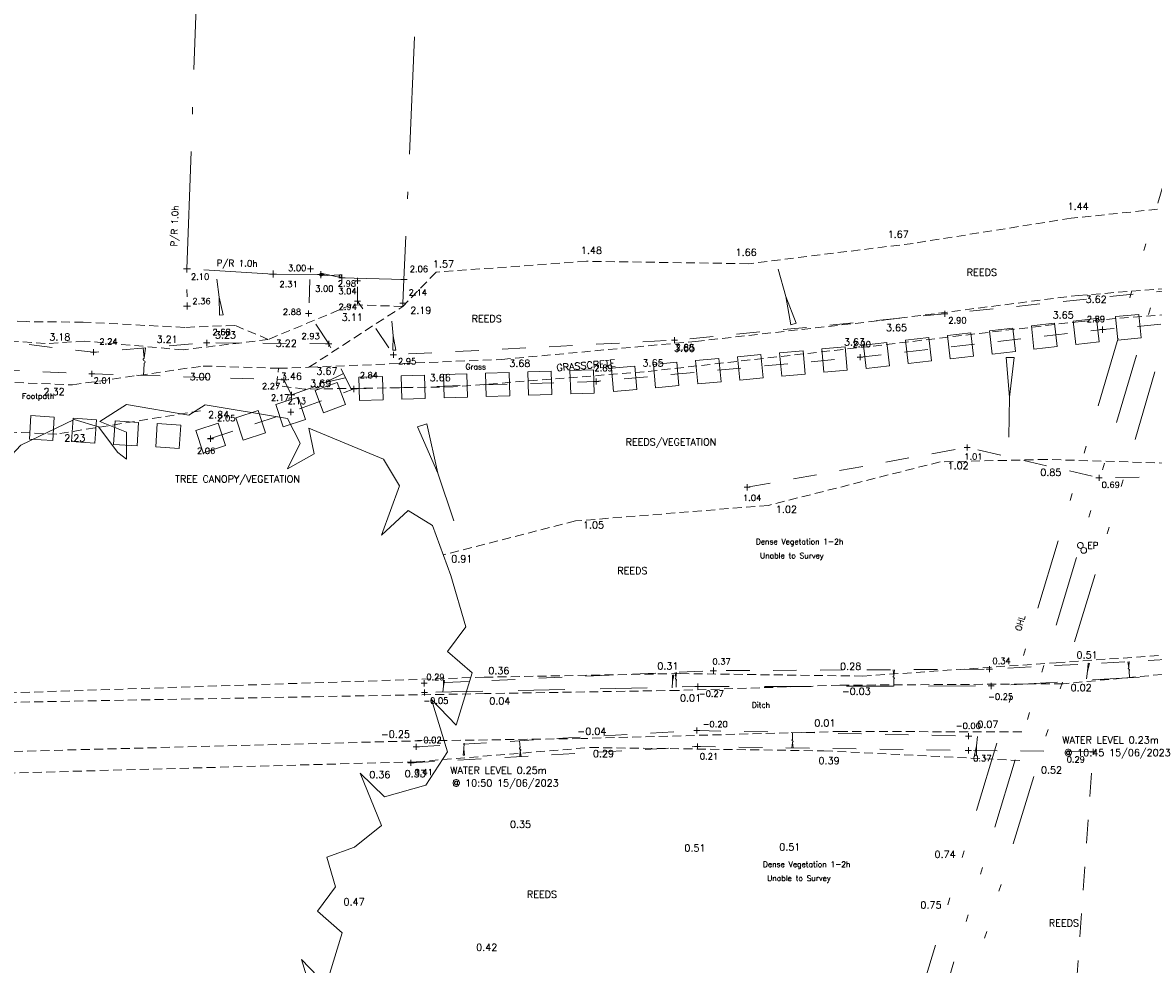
# Model space of a CAD drawing. Header units: metres. Extents: x 639013 to 639566, y 257273 to 257664.
# Tile 47 of 79: x 639078 to 639126, y 257584 to 257624. Entities that reach past the tile are written whole.
import ezdxf
from ezdxf.enums import TextEntityAlignment as Align

# ---------------------------------------------------------------- set-up
doc = ezdxf.new("R2010")
doc.units = ezdxf.units.M
for name, pattern in [('65208756-SWE-ZZ-XX-M-C-0002-FC06T002$0$03', [3, 1, -1, 1]), ('65208756-SWE-ZZ-XX-M-C-0002-FC06T002$0$17', [5.5, 2, -1.5, 2]), ('65208756-SWE-ZZ-XX-M-C-0002-FC06T002$0$18', [13.5, 5, -1.6, 0.3, -1.6, 5]), ('65208756-SWE-ZZ-XX-M-C-0002-FC06T002$0$DASHED', [0.57, 0.38, -0.19]), ('65208756-SWE-ZZ-XX-M-C-0002-FC06T002$0$IRRIGATION', [11.5, 3, -1.8, 0.3, -1.8, 0.3, -1.8, 2.5])]:
    doc.linetypes.add(name, pattern=pattern)
for name, color, linetype, lineweight in [('65208756-SWE-ZZ-XX-M-C-0002-FC06T002$0$0not0', 253, 'Continuous', 0), ('65208756-SWE-ZZ-XX-M-C-0002-FC06T002$0$Banks', 253, '65208756-SWE-ZZ-XX-M-C-0002-FC06T002$0$DASHED', 0), ('65208756-SWE-ZZ-XX-M-C-0002-FC06T002$0$Levels', 253, 'Continuous', 0), ('65208756-SWE-ZZ-XX-M-C-0002-FC06T002$0$Paths and Surfaces', 253, '65208756-SWE-ZZ-XX-M-C-0002-FC06T002$0$DASHED', 0), ('65208756-SWE-ZZ-XX-M-C-0002-FC06T002$0$SS_BANK_BOT', 253, '65208756-SWE-ZZ-XX-M-C-0002-FC06T002$0$03', 0), ('65208756-SWE-ZZ-XX-M-C-0002-FC06T002$0$SS_BANK_TOP', 253, '65208756-SWE-ZZ-XX-M-C-0002-FC06T002$0$03', 0), ('65208756-SWE-ZZ-XX-M-C-0002-FC06T002$0$SS_DITCH', 253, '65208756-SWE-ZZ-XX-M-C-0002-FC06T002$0$17', 0), ('65208756-SWE-ZZ-XX-M-C-0002-FC06T002$0$SS_FENCE', 253, '65208756-SWE-ZZ-XX-M-C-0002-FC06T002$0$18', 0), ('65208756-SWE-ZZ-XX-M-C-0002-FC06T002$0$SS_GATE', 253, 'Continuous', 0), ('65208756-SWE-ZZ-XX-M-C-0002-FC06T002$0$SS_OHL', 253, '65208756-SWE-ZZ-XX-M-C-0002-FC06T002$0$IRRIGATION', 0), ('65208756-SWE-ZZ-XX-M-C-0002-FC06T002$0$SS_SLOPE', 253, 'Continuous', 0), ('65208756-SWE-ZZ-XX-M-C-0002-FC06T002$0$SS_TEXT_GEN', 253, 'Continuous', 0), ('65208756-SWE-ZZ-XX-M-C-0002-FC06T002$0$SS_TXT_LEV_BANK', 253, 'Continuous', 0), ('65208756-SWE-ZZ-XX-M-C-0002-FC06T002$0$SS_TXT_LEV_DITCH', 253, 'Continuous', 0), ('65208756-SWE-ZZ-XX-M-C-0002-FC06T002$0$SS_TXT_LEV_GEN', 253, 'Continuous', 0), ('65208756-SWE-ZZ-XX-M-C-0002-FC06T002$0$SS_TXT_UTL', 253, 'Continuous', 0), ('65208756-SWE-ZZ-XX-M-C-0002-FC06T002$0$Text', 253, 'Continuous', 0), ('65208756-SWE-ZZ-XX-M-C-0002-FC06T002$0$Trees', 253, 'Continuous', 0)]:
    doc.layers.add(name, color=color, linetype=linetype, lineweight=lineweight)
doc.layers.add('Z-Xref', color=7, linetype='Continuous')
doc.styles.add('65208756-SWE-ZZ-XX-M-C-0002-FC06T002$0$ROMANS', font='ROMANS')

# ---------------------------------------------------------------- blocks, each defined once
blk = doc.blocks.new('65208756-SWE-ZZ-XX-M-C-0002-FC06T002')
at = {"layer": '65208756-SWE-ZZ-XX-M-C-0002-FC06T002$0$0not0', "linetype": 'Continuous'}
for p, q in [((639084.643, 257613.117), (639084.643, 257613.417)), ((639089.906, 257613.137), (639089.906, 257613.397)), ((639084.493, 257613.267), (639084.793, 257613.267)), ((639088.165, 257613.051), (639088.465, 257613.051)), ((639088.315, 257612.901), (639088.315, 257613.201)), ((639089.776, 257613.267), (639090.036, 257613.267)), ((639090.204, 257613.024), (639090.504, 257613.024)), ((639090.3, 257613.026), (639090.302, 257613.04)), ((639090.302, 257613.011), (639090.3, 257613.026)), ((639090.302, 257613.04), (639090.307, 257613.053)), ((639090.307, 257612.998), (639090.302, 257613.011)), ((639090.307, 257613.053), (639090.316, 257613.064)), ((639090.316, 257612.987), (639090.307, 257612.998)), ((639090.316, 257613.064), (639090.327, 257613.073)), ((639090.327, 257612.978), (639090.316, 257612.987)), ((639090.327, 257613.073), (639090.34, 257613.078)), ((639090.34, 257612.973), (639090.327, 257612.978)), ((639090.34, 257613.078), (639090.355, 257613.081)), ((639090.355, 257612.971), (639090.34, 257612.973)), ((639090.354, 257612.874), (639090.354, 257613.174)), ((639090.355, 257613.081), (639090.369, 257613.078)), ((639090.369, 257612.973), (639090.355, 257612.971)), ((639090.369, 257613.078), (639090.382, 257613.073)), ((639090.382, 257612.978), (639090.369, 257612.973)), ((639090.382, 257613.073), (639090.393, 257613.064)), ((639090.393, 257612.987), (639090.382, 257612.978)), ((639090.393, 257613.064), (639090.402, 257613.053)), ((639090.402, 257612.998), (639090.393, 257612.987)), ((639090.402, 257613.053), (639090.407, 257613.04)), ((639090.407, 257613.011), (639090.402, 257612.998)), ((639090.407, 257613.04), (639090.41, 257613.026)), ((639090.41, 257613.026), (639090.407, 257613.011)), ((639091.122, 257612.895), (639091.382, 257612.895)), ((639091.136, 257612.963), (639091.139, 257612.977)), ((639091.139, 257612.948), (639091.136, 257612.963)), ((639091.139, 257612.977), (639091.144, 257612.99)), ((639091.144, 257612.935), (639091.139, 257612.948)), ((639091.144, 257612.99), (639091.153, 257613.001)), ((639091.153, 257612.924), (639091.144, 257612.935)), ((639091.153, 257613.001), (639091.164, 257613.01)), ((639091.164, 257612.915), (639091.153, 257612.924)), ((639091.164, 257613.01), (639091.177, 257613.016)), ((639091.177, 257612.91), (639091.164, 257612.915)), ((639091.177, 257613.016), (639091.191, 257613.018)), ((639091.191, 257612.908), (639091.177, 257612.91)), ((639091.191, 257613.018), (639091.206, 257613.016)), ((639091.206, 257612.91), (639091.191, 257612.908)), ((639091.206, 257613.016), (639091.219, 257613.01)), ((639091.219, 257612.915), (639091.206, 257612.91)), ((639091.219, 257613.01), (639091.23, 257613.001)), ((639091.23, 257612.924), (639091.219, 257612.915)), ((639091.23, 257613.001), (639091.239, 257612.99)), ((639091.239, 257612.935), (639091.23, 257612.924)), ((639091.239, 257612.99), (639091.244, 257612.977)), ((639091.244, 257612.948), (639091.239, 257612.935)), ((639091.244, 257612.977), (639091.246, 257612.963)), ((639091.246, 257612.963), (639091.244, 257612.948)), ((639091.252, 257612.765), (639091.252, 257613.025)), ((639091.917, 257612.631), (639091.917, 257612.891)), ((639093.894, 257612.682), (639093.894, 257612.942)), ((639110.17, 257612.088), (639109.844, 257613.256)), ((639086.013, 257612.069), (639085.916, 257612.832)), ((639091.787, 257612.761), (639092.047, 257612.761)), ((639093.764, 257612.812), (639094.024, 257612.812)), ((639086.034, 257611.296), (639086.013, 257612.069)), ((639086.013, 257612.069), (639086.187, 257611.315)), ((639091.919, 257611.76), (639091.919, 257612.02)), ((639093.85, 257611.679), (639093.85, 257611.939)), ((639110.378, 257610.888), (639110.17, 257612.088)), ((639110.17, 257612.088), (639110.612, 257610.953)), ((639084.499, 257611.685), (639084.799, 257611.685)), ((639084.649, 257611.535), (639084.649, 257611.835)), ((639089.832, 257611.243), (639089.832, 257611.503)), ((639091.789, 257611.89), (639092.049, 257611.89)), ((639093.72, 257611.809), (639093.98, 257611.809)), ((639116.946, 257611.224), (639116.946, 257611.484)), ((639086.187, 257611.315), (639086.034, 257611.296)), ((639089.702, 257611.373), (639089.962, 257611.373)), ((639093.429, 257610.424), (639093.376, 257611.041)), ((639110.612, 257610.953), (639110.378, 257610.888)), ((639116.816, 257611.354), (639117.076, 257611.354)), ((639123.539, 257610.682), (639123.799, 257610.682)), ((639123.669, 257610.552), (639123.669, 257610.812)), ((639085.357, 257610.124), (639085.617, 257610.124)), ((639085.487, 257609.994), (639085.487, 257610.254)), ((639090.557, 257610.08), (639090.817, 257610.08)), ((639090.687, 257609.95), (639090.687, 257610.21)), ((639093.42, 257609.802), (639093.429, 257610.424)), ((639093.429, 257610.424), (639093.543, 257609.813)), ((639105.296, 257610.231), (639105.556, 257610.231)), ((639105.426, 257610.101), (639105.426, 257610.361)), ((639080.536, 257609.721), (639080.796, 257609.721)), ((639080.666, 257609.591), (639080.666, 257609.851)), ((639093.312, 257609.611), (639093.572, 257609.611)), ((639093.543, 257609.813), (639093.42, 257609.802)), ((639093.442, 257609.481), (639093.442, 257609.741)), ((639113.212, 257609.507), (639113.472, 257609.507)), ((639113.342, 257609.377), (639113.342, 257609.637)), ((639119.563, 257609.495), (639119.902, 257609.49)), ((639119.707, 257607.8), (639119.563, 257609.495)), ((639119.902, 257609.49), (639119.707, 257607.8)), ((639080.462, 257608.798), (639080.722, 257608.798)), ((639080.592, 257608.668), (639080.592, 257608.928)), ((639088.651, 257608.545), (639088.911, 257608.545)), ((639088.781, 257608.415), (639088.781, 257608.675)), ((639102.083, 257608.345), (639102.083, 257608.605)), ((639089.107, 257607.777), (639089.107, 257608.037)), ((639091.634, 257608.154), (639091.894, 257608.154)), ((639091.764, 257608.024), (639091.764, 257608.284)), ((639101.953, 257608.475), (639102.213, 257608.475)), ((639088.977, 257607.907), (639089.237, 257607.907)), ((639119.707, 257607.8), (639119.681, 257606.107)), ((639088.946, 257607.171), (639089.206, 257607.171)), ((639089.076, 257607.041), (639089.076, 257607.301)), ((639094.467, 257606.537), (639094.874, 257606.672)), ((639094.874, 257606.672), (639095.345, 257604.568)), ((639085.645, 257605.914), (639085.645, 257606.174)), ((639085.645, 257605.906), (639085.645, 257606.166)), ((639095.345, 257604.568), (639094.467, 257606.537)), ((639085.515, 257606.044), (639085.775, 257606.044)), ((639085.515, 257606.036), (639085.775, 257606.036)), ((639117.771, 257605.664), (639118.031, 257605.664)), ((639117.901, 257605.534), (639117.901, 257605.794)), ((639095.345, 257604.568), (639096.019, 257602.532)), ((639123.389, 257604.369), (639123.649, 257604.369)), ((639123.519, 257604.239), (639123.519, 257604.499)), ((639108.396, 257603.965), (639108.656, 257603.965)), ((639108.526, 257603.835), (639108.526, 257604.095)), ((639122.6, 257601.489), (639122.605, 257601.522)), ((639122.605, 257601.457), (639122.6, 257601.489)), ((639122.605, 257601.522), (639122.618, 257601.552)), ((639122.618, 257601.427), (639122.605, 257601.457)), ((639122.618, 257601.552), (639122.638, 257601.577)), ((639122.638, 257601.402), (639122.618, 257601.427)), ((639122.638, 257601.577), (639122.663, 257601.597)), ((639122.663, 257601.382), (639122.638, 257601.402)), ((639122.663, 257601.597), (639122.693, 257601.609)), ((639122.693, 257601.369), (639122.663, 257601.382)), ((639122.693, 257601.609), (639122.725, 257601.614)), ((639122.725, 257601.364), (639122.693, 257601.369)), ((639122.725, 257601.614), (639122.758, 257601.609)), ((639122.758, 257601.369), (639122.725, 257601.364)), ((639122.758, 257601.609), (639122.788, 257601.597)), ((639122.788, 257601.382), (639122.758, 257601.369)), ((639122.788, 257601.597), (639122.813, 257601.577)), ((639122.813, 257601.402), (639122.788, 257601.382)), ((639122.813, 257601.577), (639122.833, 257601.552)), ((639122.833, 257601.427), (639122.813, 257601.402)), ((639122.833, 257601.552), (639122.845, 257601.522)), ((639122.845, 257601.457), (639122.833, 257601.427)), ((639122.845, 257601.522), (639122.85, 257601.489)), ((639122.85, 257601.489), (639122.845, 257601.457)), ((639123.035, 257596.132), (639123.053, 257596.469)), ((639123.053, 257596.469), (639123.119, 257596.459)), ((639106.951, 257596.152), (639107.211, 257596.152)), ((639107.081, 257596.022), (639107.081, 257596.282)), ((639118.716, 257596.214), (639118.976, 257596.214)), ((639118.846, 257596.084), (639118.846, 257596.344)), ((639123.035, 257596.132), (639122.985, 257595.801)), ((639123.119, 257596.459), (639123.035, 257596.132)), ((639094.621, 257595.613), (639094.881, 257595.613)), ((639094.751, 257595.483), (639094.751, 257595.743)), ((639095.574, 257595.744), (639095.625, 257595.739)), ((639095.574, 257595.486), (639095.574, 257595.744)), ((639095.625, 257595.739), (639095.574, 257595.486)), ((639105.347, 257595.688), (639105.33, 257595.417)), ((639105.337, 257595.961), (639105.392, 257595.958)), ((639105.347, 257595.688), (639105.337, 257595.961)), ((639105.392, 257595.958), (639105.347, 257595.688)), ((639106.424, 257595.341), (639106.424, 257595.601)), ((639118.918, 257595.371), (639118.918, 257595.631)), ((639094.639, 257595.225), (639094.899, 257595.225)), ((639094.769, 257595.095), (639094.769, 257595.355)), ((639095.574, 257595.486), (639095.548, 257595.231)), ((639106.294, 257595.471), (639106.554, 257595.471)), ((639118.788, 257595.501), (639119.048, 257595.501)), ((639106.25, 257593.602), (639106.51, 257593.602)), ((639106.38, 257593.472), (639106.38, 257593.732)), ((639117.832, 257593.366), (639118.092, 257593.366)), ((639117.962, 257593.236), (639117.962, 257593.496)), ((639118.301, 257592.951), (639118.344, 257593.349)), ((639094.291, 257592.91), (639094.551, 257592.91)), ((639094.421, 257592.78), (639094.421, 257593.04)), ((639096.418, 257592.549), (639096.449, 257592.805)), ((639096.449, 257592.805), (639096.455, 257593.061)), ((639096.449, 257592.805), (639096.47, 257592.548)), ((639106.273, 257592.92), (639106.533, 257592.92)), ((639106.403, 257592.79), (639106.403, 257593.05)), ((639117.821, 257592.758), (639118.081, 257592.758)), ((639117.951, 257592.628), (639117.951, 257592.888)), ((639118.218, 257592.556), (639118.301, 257592.951)), ((639118.301, 257592.951), (639118.298, 257592.547)), ((639123.134, 257592.697), (639123.394, 257592.697)), ((639123.264, 257592.567), (639123.264, 257592.827)), ((639094.064, 257592.226), (639094.324, 257592.226)), ((639094.194, 257592.096), (639094.194, 257592.356)), ((639096.47, 257592.548), (639096.418, 257592.549)), ((639118.298, 257592.547), (639118.218, 257592.556))]:
    blk.add_line(p, q, dxfattribs=at)
at = {"layer": '65208756-SWE-ZZ-XX-M-C-0002-FC06T002$0$0not0'}
blk.add_circle((639122.867, 257601.277), 0.125, dxfattribs=at)
at = {"layer": '65208756-SWE-ZZ-XX-M-C-0002-FC06T002$0$Banks'}
for points in [[(639143.176, 257618.448), (639142.673, 257616.843), (639140.694, 257616.689), (639133.839, 257616.38), (639127.149, 257615.927), (639122.333, 257615.428), (639115.595, 257614.357), (639108.578, 257613.49), (639101.677, 257613.594), (639095.265, 257613.132), (639093.846, 257611.672), (639091.661, 257611.737), (639088.111, 257610.265), (639086.685, 257610.863), (639084.551, 257610.777), (639080.228, 257610.998), (639077.794, 257611.022), (639071.902, 257611.407), (639062.959, 257611.527)], [(639088.111, 257610.265), (639084.489, 257609.82), (639080.293, 257610.192), (639078.6, 257610.086), (639071.525, 257610.647), (639062.274, 257610.676), (639052.399, 257610.829), (639041.86, 257609.177), (639037.608, 257606.629), (639034.195, 257602.668)], [(639036.707, 257603.082), (639040.613, 257606.722), (639049.496, 257609.052), (639060.793, 257609.097), (639079.763, 257608.328), (639085.339, 257609.132)], [(639085.339, 257609.132), (639088.552, 257609.033)], [(639085.229, 257607.227), (639079.099, 257606.233)], [(639079.099, 257606.233), (639060.72, 257606.985), (639051.02, 257606.882), (639041.95, 257604.517), (639039.897, 257603.117), (639037.238, 257596.291)], [(639146.939, 257605.491), (639138.626, 257605.505), (639131.592, 257604.836), (639121.294, 257605.151), (639116.745, 257605.05), (639109.426, 257603.195), (639101.206, 257602.529), (639095.589, 257601.085)], [(639097.312, 257595.874), (639105.673, 257596.029), (639113.445, 257595.921), (639121.699, 257596.491), (639130.076, 257597.081), (639140.618, 257596.984)], [(639140.902, 257596.236), (639131.32, 257596.474), (639121.987, 257595.593), (639112.476, 257595.533), (639105.596, 257595.312), (639097.321, 257595.175)], [(639097.312, 257595.874), (639072.249, 257595.05)], [(639097.321, 257595.175), (639072.006, 257594.712), (639062.21, 257592.979), (639053.802, 257592.666), (639044.998, 257589.253)], [(639046.052, 257587.505), (639054.745, 257590.595), (639062.073, 257591.228), (639072.711, 257592.595), (639094.365, 257593.159)], [(639120.225, 257593.54), (639112.551, 257593.565), (639101.441, 257593.261), (639094.365, 257593.159)], [(639094.411, 257592.271), (639101.817, 257592.878), (639111.797, 257592.737), (639120.161, 257592.321)], [(639094.411, 257592.271), (639073.555, 257591.692)]]:
    blk.add_lwpolyline(points, dxfattribs=at)
at = {"layer": '65208756-SWE-ZZ-XX-M-C-0002-FC06T002$0$Paths and Surfaces'}
for points in [[(639156.245, 257610.093), (639149.341, 257611.466), (639142.785, 257612.297), (639139.542, 257612.333), (639131.03, 257611.696), (639122.754, 257611.034), (639113.747, 257609.964), (639104.136, 257608.884), (639095.985, 257608.243), (639089.645, 257608.147), (639088.459, 257608.303), (639088.552, 257609.033), (639089.846, 257609.081), (639098.064, 257609.41), (639106.326, 257610.183), (639114.417, 257611.094), (639122.629, 257612.142), (639131.068, 257612.782), (639138.526, 257613.393), (639143.584, 257613.186), (639150.156, 257612.437), (639156.384, 257611.033)], [(639089.846, 257609.081), (639093.846, 257611.672)]]:
    blk.add_lwpolyline(points, dxfattribs=at)
at = {"layer": '65208756-SWE-ZZ-XX-M-C-0002-FC06T002$0$SS_BANK_BOT', "flags": 128}
for points in [[(639089.107, 257607.907), (639088.781, 257608.545), (639080.592, 257608.798), (639073.308, 257609.119), (639060.341, 257610.056)], [(639108.526, 257603.965), (639117.901, 257605.664), (639123.519, 257604.369), (639129.947, 257604.479), (639142.586, 257604.932)], [(639094.421, 257592.91), (639106.38, 257593.602), (639117.962, 257593.366)]]:
    blk.add_lwpolyline(points, dxfattribs=at)
at = {"layer": '65208756-SWE-ZZ-XX-M-C-0002-FC06T002$0$SS_BANK_TOP', "flags": 128}
for points in [[(639179.27, 257603.263), (639167.159, 257608.329), (639156.173, 257611.255), (639145.544, 257613.586), (639132.495, 257612.972), (639116.946, 257611.354), (639105.426, 257610.231), (639093.442, 257609.611), (639091.919, 257611.89), (639091.917, 257612.874)], [(639090.687, 257610.08), (639089.832, 257611.373), (639089.906, 257613.267)], [(639091.653, 257608.114), (639090.687, 257610.08), (639085.487, 257610.124), (639080.666, 257609.721), (639073.367, 257610.576), (639060.933, 257611.461)], [(639085.645, 257606.044), (639089.076, 257607.171), (639091.764, 257608.154), (639102.083, 257608.475), (639113.342, 257609.507), (639123.669, 257610.682), (639135.76, 257611.786), (639142.512, 257611.814), (639156.021, 257609.195), (639166.575, 257605.897), (639168.958, 257604.982), (639171.622, 257602.89), (639172.826, 257597.188), (639174.379, 257590.033)], [(639142.589, 257597.596), (639132.998, 257597.026), (639130.167, 257596.837), (639118.846, 257596.214), (639107.081, 257596.152), (639094.751, 257595.613)], [(639094.194, 257592.226), (639106.403, 257592.92), (639117.951, 257592.758), (639123.264, 257592.697), (639122.508, 257582.151), (639119.385, 257565.966), (639118.214, 257549.121), (639116.257, 257537.948)]]:
    blk.add_lwpolyline(points, dxfattribs=at)
at = {"layer": '65208756-SWE-ZZ-XX-M-C-0002-FC06T002$0$SS_DITCH', "flags": 128}
blk.add_lwpolyline([(639142.708, 257597), (639133.115, 257596.407), (639130.244, 257596.167), (639118.918, 257595.501), (639106.424, 257595.471), (639094.769, 257595.225)], dxfattribs=at)
at = {"layer": '65208756-SWE-ZZ-XX-M-C-0002-FC06T002$0$SS_FENCE', "flags": 128}
for points in [[(639084.643, 257613.267), (639085.79, 257645.81), (639085.968, 257649.17)], [(639095.454, 257648.626), (639095.315, 257645.168), (639093.894, 257612.812)], [(639090.354, 257613.024), (639088.315, 257613.051), (639084.643, 257613.267), (639084.649, 257611.685)], [(639091.252, 257612.895), (639093.894, 257612.812), (639093.85, 257611.809)]]:
    blk.add_lwpolyline(points, dxfattribs=at)
at = {"layer": '65208756-SWE-ZZ-XX-M-C-0002-FC06T002$0$SS_GATE'}
for p, q in [((639091.184, 257612.909), (639090.354, 257613.081)), ((639091.199, 257613.017), (639090.355, 257612.971))]:
    blk.add_line(p, q, dxfattribs=at)
at = {"layer": '65208756-SWE-ZZ-XX-M-C-0002-FC06T002$0$SS_OHL', "flags": 128}
for points in [[(639078.965, 257511.409), (639096.676, 257529.744), (639103.363, 257541.008), (639121.808, 257601.764), (639140.044, 257663.6)], [(639079.653, 257510.744), (639097.443, 257529.159), (639104.245, 257540.619), (639122.725, 257601.489), (639140.963, 257663.329)], [(639080.342, 257510.079), (639098.209, 257528.575), (639105.128, 257540.23), (639123.643, 257601.215), (639141.882, 257663.058)]]:
    blk.add_lwpolyline(points, dxfattribs=at)
at = {"layer": '65208756-SWE-ZZ-XX-M-C-0002-FC06T002$0$SS_SLOPE'}
for p, q in [((639121.628, 257610.953), (639120.635, 257610.84)), ((639121.742, 257609.959), (639121.628, 257610.953)), ((639123.417, 257611.157), (639122.423, 257611.043)), ((639122.423, 257611.043), (639122.536, 257610.05)), ((639123.53, 257610.163), (639123.417, 257611.157)), ((639125.22, 257611.326), (639124.224, 257611.235)), ((639124.224, 257611.235), (639124.315, 257610.239)), ((639125.311, 257610.33), (639125.22, 257611.326)), ((639118.052, 257610.546), (639117.058, 257610.433)), ((639118.165, 257609.552), (639118.052, 257610.546)), ((639119.84, 257610.749), (639118.846, 257610.636)), ((639118.846, 257610.636), (639118.959, 257609.643)), ((639119.953, 257609.756), (639119.84, 257610.749)), ((639120.635, 257610.84), (639120.748, 257609.846)), ((639114.475, 257610.139), (639113.481, 257610.026)), ((639113.481, 257610.026), (639113.594, 257609.032)), ((639114.588, 257609.145), (639114.475, 257610.139)), ((639116.263, 257610.342), (639115.269, 257610.229)), ((639115.269, 257610.229), (639115.383, 257609.236)), ((639116.376, 257609.349), (639116.263, 257610.342)), ((639117.058, 257610.433), (639117.171, 257609.439)), ((639122.536, 257610.05), (639123.53, 257610.163)), ((639124.315, 257610.239), (639125.311, 257610.33)), ((639082.784, 257609.899), (639082.821, 257609.475)), ((639082.821, 257609.475), (639082.883, 257609.896)), ((639109.111, 257609.621), (639108.115, 257609.53)), ((639108.115, 257609.53), (639108.206, 257608.534)), ((639109.202, 257608.625), (639109.111, 257609.621)), ((639110.903, 257609.785), (639109.907, 257609.694)), ((639109.907, 257609.694), (639109.999, 257608.698)), ((639110.994, 257608.79), (639110.903, 257609.785)), ((639112.696, 257609.95), (639111.7, 257609.858)), ((639111.7, 257609.858), (639111.791, 257608.863)), ((639112.787, 257608.954), (639112.696, 257609.95)), ((639117.171, 257609.439), (639118.165, 257609.552)), ((639118.959, 257609.643), (639119.953, 257609.756)), ((639120.748, 257609.846), (639121.742, 257609.959)), ((639082.815, 257609.227), (639082.799, 257608.73)), ((639082.821, 257609.475), (639082.821, 257609.475)), ((639103.733, 257609.128), (639102.737, 257609.037)), ((639102.737, 257609.037), (639102.829, 257608.041)), ((639103.825, 257608.133), (639103.733, 257609.128)), ((639105.526, 257609.293), (639104.53, 257609.201)), ((639104.53, 257609.201), (639104.621, 257608.206)), ((639105.617, 257608.297), (639105.526, 257609.293)), ((639107.318, 257609.457), (639106.322, 257609.366)), ((639106.322, 257609.366), (639106.414, 257608.37)), ((639107.409, 257608.461), (639107.318, 257609.457)), ((639113.594, 257609.032), (639114.588, 257609.145)), ((639115.383, 257609.236), (639116.376, 257609.349)), ((639091.317, 257608.815), (639090.54, 257608.425)), ((639090.54, 257608.425), (639091.387, 257608.624)), ((639092.975, 257608.692), (639091.975, 257608.661)), ((639091.975, 257608.661), (639092.006, 257607.661)), ((639093.006, 257607.692), (639092.975, 257608.692)), ((639094.774, 257608.748), (639093.774, 257608.717)), ((639093.774, 257608.717), (639093.806, 257607.717)), ((639094.805, 257607.748), (639094.774, 257608.748)), ((639096.573, 257608.804), (639095.574, 257608.773)), ((639095.574, 257608.773), (639095.605, 257607.773)), ((639096.604, 257607.804), (639096.573, 257608.804)), ((639098.372, 257608.86), (639097.373, 257608.829)), ((639097.373, 257608.829), (639097.404, 257607.829)), ((639098.403, 257607.86), (639098.372, 257608.86)), ((639100.171, 257608.916), (639099.172, 257608.885)), ((639099.172, 257608.885), (639099.203, 257607.885)), ((639100.202, 257607.916), (639100.171, 257608.916)), ((639101.97, 257608.972), (639100.971, 257608.941)), ((639100.971, 257608.941), (639101.002, 257607.941)), ((639102.002, 257607.972), (639101.97, 257608.972)), ((639108.206, 257608.534), (639109.202, 257608.625)), ((639109.999, 257608.698), (639110.994, 257608.79)), ((639111.791, 257608.863), (639112.787, 257608.954)), ((639090.063, 257608.25), (639089.107, 257607.907)), ((639091.054, 257608.427), (639090.115, 257608.083)), ((639090.115, 257608.083), (639090.459, 257607.144)), ((639090.54, 257608.425), (639090.54, 257608.425)), ((639091.398, 257607.488), (639091.054, 257608.427)), ((639102.829, 257608.041), (639103.825, 257608.133)), ((639104.621, 257608.206), (639105.617, 257608.297)), ((639106.414, 257608.37), (639107.409, 257608.461)), ((639089.385, 257607.798), (639088.435, 257607.486)), ((639089.697, 257606.848), (639089.385, 257607.798)), ((639092.006, 257607.661), (639093.006, 257607.692)), ((639093.806, 257607.717), (639094.805, 257607.748)), ((639095.605, 257607.773), (639096.604, 257607.804)), ((639097.404, 257607.829), (639098.403, 257607.86)), ((639099.203, 257607.885), (639100.202, 257607.916)), ((639101.002, 257607.941), (639102.002, 257607.972)), ((639087.675, 257607.237), (639086.725, 257606.925)), ((639087.987, 257606.287), (639087.675, 257607.237)), ((639088.435, 257607.486), (639088.747, 257606.536)), ((639090.459, 257607.144), (639091.398, 257607.488)), ((639077.992, 257607.02), (639077.928, 257606.022)), ((639078.99, 257606.957), (639077.992, 257607.02)), ((639078.926, 257605.959), (639078.99, 257606.957)), ((639079.788, 257606.907), (639079.725, 257605.909)), ((639080.786, 257606.844), (639079.788, 257606.907)), ((639080.723, 257605.846), (639080.786, 257606.844)), ((639081.584, 257606.793), (639081.521, 257605.795)), ((639082.582, 257606.73), (639081.584, 257606.793)), ((639082.519, 257605.732), (639082.582, 257606.73)), ((639083.381, 257606.68), (639083.318, 257605.682)), ((639084.379, 257606.617), (639083.381, 257606.68)), ((639084.316, 257605.619), (639084.379, 257606.617)), ((639085.974, 257606.701), (639085.024, 257606.389)), ((639086.286, 257605.751), (639085.974, 257606.701)), ((639086.725, 257606.925), (639087.037, 257605.975)), ((639088.747, 257606.536), (639089.697, 257606.848)), ((639085.024, 257606.389), (639085.336, 257605.439)), ((639087.037, 257605.975), (639087.987, 257606.287)), ((639077.928, 257606.022), (639078.926, 257605.959)), ((639079.725, 257605.909), (639080.723, 257605.846)), ((639081.521, 257605.795), (639082.519, 257605.732)), ((639083.318, 257605.682), (639084.316, 257605.619)), ((639085.336, 257605.439), (639086.286, 257605.751)), ((639124.746, 257596.534), (639124.79, 257596.287)), ((639124.79, 257596.287), (639124.805, 257596.538)), ((639105.454, 257596.078), (639105.486, 257595.851)), ((639105.486, 257595.851), (639105.508, 257596.08)), ((639114.74, 257596.19), (639114.77, 257595.938)), ((639114.77, 257595.938), (639114.799, 257596.19)), ((639124.79, 257596.287), (639124.79, 257596.287)), ((639124.8, 257596.141), (639124.817, 257595.848)), ((639105.486, 257595.851), (639105.486, 257595.851)), ((639105.49, 257595.717), (639105.495, 257595.449)), ((639114.77, 257595.938), (639114.77, 257595.938)), ((639114.771, 257595.789), (639114.772, 257595.491)), ((639098.842, 257592.874), (639098.826, 257593.157)), ((639110.455, 257593.096), (639110.423, 257592.864)), ((639110.477, 257592.863), (639110.455, 257593.096)), ((639110.455, 257593.096), (639110.455, 257593.096)), ((639110.457, 257593.233), (639110.462, 257593.506)), ((639098.851, 257592.732), (639098.837, 257592.49)), ((639098.894, 257592.493), (639098.851, 257592.732)), ((639098.851, 257592.732), (639098.851, 257592.732))]:
    blk.add_line(p, q, dxfattribs=at)
at = {"layer": '65208756-SWE-ZZ-XX-M-C-0002-FC06T002$0$SS_SLOPE', "extrusion": (0, 0, -1)}
for centre, major_axis, start_param, end_param in [((639082.823, 257609.401), (-0.0441, 0.0242), 4.321367, 7.046502), ((639082.796, 257609.471), (-0.0218, 0.012), 2.459792, 3.716204), ((639082.839, 257609.231), (-0.0218, 0.012), 5.601384, 6.857797), ((639082.812, 257609.301), (-0.0441, 0.0242), 1.179774, 3.904909), ((639090.09, 257608.207), (0.0063, 0.0504), 5.601384, 6.857797), ((639090.203, 257608.311), (0.013, 0.102), 1.179774, 3.904909), ((639090.401, 257608.365), (0.013, 0.102), 4.321367, 7.046502), ((639090.513, 257608.469), (0.0063, 0.0504), 2.459792, 3.716204), ((639124.796, 257596.244), (-0.0272, 0.0119), 4.321367, 7.046502), ((639124.776, 257596.283), (-0.0134, 0.0059), 2.459792, 3.716204), ((639124.794, 257596.184), (-0.0272, 0.0119), 1.179774, 3.904909), ((639124.814, 257596.145), (-0.0134, 0.0059), 5.601384, 6.857797), ((639105.49, 257595.811), (-0.0244, 0.0118), 4.321367, 7.046502), ((639105.473, 257595.848), (-0.0121, 0.0058), 2.459792, 3.716204), ((639105.487, 257595.757), (-0.0244, 0.0118), 1.179774, 3.904909), ((639105.503, 257595.72), (-0.0121, 0.0058), 5.601384, 6.857797), ((639114.773, 257595.893), (-0.0268, 0.0136), 4.321367, 7.046502), ((639114.756, 257595.934), (-0.0133, 0.0067), 2.459792, 3.716204), ((639114.786, 257595.792), (-0.0133, 0.0067), 5.601384, 6.857797), ((639114.768, 257595.833), (-0.0268, 0.0136), 1.179774, 3.904909), ((639110.458, 257593.192), (0.0244, -0.013), 1.179774, 3.904909), ((639110.443, 257593.23), (0.0121, -0.0065), 5.601384, 6.857797), ((639110.468, 257593.099), (0.0121, -0.0065), 2.459792, 3.716204), ((639110.453, 257593.137), (0.0244, -0.013), 4.321367, 7.046502), ((639098.847, 257592.832), (0.0263, -0.0115), 1.179774, 3.904909), ((639098.828, 257592.87), (0.013, -0.0057), 5.601384, 6.857797), ((639098.846, 257592.774), (0.0263, -0.0115), 4.321367, 7.046502), ((639098.865, 257592.736), (0.013, -0.0057), 2.459792, 3.716204)]:
    blk.add_ellipse(centre, major_axis=major_axis, ratio=1, start_param=start_param, end_param=end_param, dxfattribs=at)
at = {"layer": '65208756-SWE-ZZ-XX-M-C-0002-FC06T002$0$Trees'}
for points in [[(639073.844, 257600.944), (639074.644, 257603.122), (639076.966, 257601.437), (639076.511, 257602.484), (639075.6, 257603.668), (639077.558, 257605.762), (639079.834, 257606.854), (639080.881, 257606.536), (639081.7, 257605.443), (639082.064, 257605.17), (639082.064, 257606.308), (639080.926, 257606.763), (639082.064, 257607.492), (639084.728, 257607.042)], [(639084.728, 257607.042), (639085.42, 257607.485), (639088.925, 257606.893), (639089.472, 257605.846), (639088.925, 257604.754), (639090.063, 257605.391), (639089.836, 257606.483), (639093.022, 257605.163), (639093.705, 257604.025), (639092.931, 257601.931), (639094.069, 257602.978), (639095.116, 257602.341), (639095.89, 257600.202), (639096.527, 257598.017), (639095.753, 257596.97), (639096.8, 257596.059), (639096.118, 257593.829), (639095.071, 257594.921), (639095.753, 257592.691), (639094.82, 257591.28), (639093.068, 257590.779), (639092.021, 257591.78), (639092.931, 257589.55), (639091.793, 257588.639), (639090.614, 257588.213)], [(639090.614, 257588.213), (639090.983, 257586.947), (639090.209, 257585.9), (639091.256, 257584.989), (639090.573, 257582.759), (639089.526, 257583.851), (639090.209, 257581.621), (639089.276, 257580.21), (639087.523, 257579.709), (639086.476, 257580.71), (639087.387, 257578.48), (639086.249, 257577.57), (639084.109, 257576.796), (639083.062, 257576.796), (639083.062, 257579.254), (639082.607, 257580.346), (639082.289, 257579.208), (639082.607, 257577.069), (639081.242, 257576.295), (639080.688, 257576.199)]]:
    blk.add_lwpolyline(points, dxfattribs=at)
at = {"layer": '65208756-SWE-ZZ-XX-M-C-0002-FC06T002$0$Levels', "style": '65208756-SWE-ZZ-XX-M-C-0002-FC06T002$0$ROMANS'}
for s, p in [('1.44', (639122.18, 257615.779, 1.436)), ('1.67', (639114.513, 257614.586, 1.669)), ('1.48', (639101.434, 257613.915, 1.475)), ('1.66', (639108.029, 257613.826, 1.662)), ('1.57', (639095.127, 257613.331, 1.569)), ('3.62', (639122.947, 257611.824, 3.619)), ('2.19', (639094.164, 257611.354, 2.193)), ('3.65', (639121.544, 257611.159, 3.649)), ('3.18', (639078.777, 257610.218, 3.183)), ('3.23', (639085.835, 257610.306, 3.228)), ('3.65', (639114.441, 257610.62, 3.654)), ('3.21', (639083.348, 257610.118, 3.206)), ('3.22', (639088.429, 257609.947, 3.218)), ('3.65', (639105.401, 257609.743, 3.645)), ('3.63', (639112.645, 257610.001, 3.634)), ('3.67', (639090.164, 257608.763, 3.671)), ('3.68', (639098.382, 257609.092, 3.677)), ('3.65', (639104.061, 257609.104, 3.65)), ('3.00', (639084.761, 257608.523, 3.004)), ('3.46', (639088.644, 257608.545, 3.456)), ('3.69', (639089.894, 257608.239, 3.69)), ('3.66', (639094.992, 257608.482, 3.655)), ('2.32', (639078.53, 257607.889, 2.315)), ('2.84', (639085.547, 257606.909, 2.839)), ('2.23', (639079.417, 257605.915, 2.227)), ('1.02', (639117.063, 257604.732, 1.021)), ('1.02', (639109.744, 257602.877, 1.016)), ('1.05', (639101.524, 257602.211, 1.046)), ('0.91', (639095.907, 257600.767, 0.906)), ('0.51', (639122.56, 257596.676, 0.51)), ('0.31', (639104.696, 257596.2, 0.313)), ('0.28', (639112.484, 257596.187, 0.284)), ('0.36', (639097.491, 257596.001, 0.357)), ('0.02', (639122.305, 257595.275, 0.02)), ('0.01', (639105.661, 257594.836, 0.014)), ('-0.03', (639112.557, 257595.12, -0.028)), ('0.04', (639097.528, 257594.714, 0.035)), ('0.01', (639111.385, 257593.768, 0.008)), ('-0.25', (639092.913, 257593.297, -0.251)), ('-0.04', (639101.285, 257593.416, -0.041)), ('0.07', (639118.329, 257593.716, 0.066)), ('0.29', (639101.945, 257592.465, 0.291)), ('0.39', (639111.562, 257592.166, 0.391)), ('0.36', (639092.419, 257591.573, 0.356)), ('0.33', (639093.925, 257591.616, 0.333)), ('0.52', (639121.043, 257591.766, 0.517)), ('0.35', (639098.409, 257589.462, 0.353)), ('0.51', (639109.887, 257588.484, 0.514)), ('0.51', (639105.849, 257588.442, 0.508)), ('0.47', (639091.317, 257586.154, 0.466)), ('0.42', (639096.971, 257584.212, 0.423))]:
    blk.add_text(s, height=0.3, dxfattribs=at).set_placement(p)
at = {"layer": '65208756-SWE-ZZ-XX-M-C-0002-FC06T002$0$Levels', "style": '65208756-SWE-ZZ-XX-M-C-0002-FC06T002$0$ROMANS', "width": 1.000001}
for s, p in [('3.11', (639091.241, 257611.062, 3.11)), ('0.85', (639121.016, 257604.45, 0.851)), ('0.74', (639116.507, 257588.177, 0.739)), ('0.75', (639115.908, 257586.017, 0.747))]:
    blk.add_text(s, height=0.3, dxfattribs=at).set_placement(p)
at = {"layer": '65208756-SWE-ZZ-XX-M-C-0002-FC06T002$0$SS_TEXT_GEN', "style": '65208756-SWE-ZZ-XX-M-C-0002-FC06T002$0$ROMANS'}
blk.add_text('P/R 1.0h', height=0.274, rotation=87.9824, dxfattribs=at).set_placement((639083.947, 257614.228), align=Align.TOP_LEFT)
blk.add_text('P/R 1.0h', height=0.274, rotation=359.2272, dxfattribs=at).set_placement((639087.656, 257613.279), align=Align.BOTTOM_RIGHT)
for s, p in [('Grass', (639096.517, 257609.221)), ('Footpath', (639077.615, 257607.966)), ('Dense Vegetation 1-2h', (639108.891, 257601.768)), ('Unable to Survey', (639109.071, 257601.171)), ('Ditch', (639108.721, 257594.81)), ('Dense Vegetation 1-2h', (639109.195, 257588.022)), ('Unable to Survey', (639109.374, 257587.426))]:
    blk.add_text(s, height=0.234, dxfattribs=at).set_placement(p, align=Align.TOP_LEFT)
blk.add_text('OHL', height=0.26, rotation=74.1119, dxfattribs=at).set_placement((639120.266, 257597.798), align=Align.BOTTOM_LEFT)
at = {"layer": '65208756-SWE-ZZ-XX-M-C-0002-FC06T002$0$SS_TXT_LEV_BANK', "style": '65208756-SWE-ZZ-XX-M-C-0002-FC06T002$0$ROMANS'}
for s, p in [('3.00', (639088.954, 257613.101)), ('2.98', (639091.074, 257612.438)), ('2.88', (639088.733, 257611.231)), ('2.94', (639091.107, 257611.446)), ('2.90', (639117.095, 257610.869)), ('2.89', (639122.999, 257610.923)), ('2.68', (639085.733, 257610.37)), ('2.93', (639089.527, 257610.195)), ('2.24', (639080.912, 257609.967)), ('2.88', (639105.477, 257609.722)), ('2.90', (639113.015, 257609.856)), ('2.95', (639093.64, 257609.126)), ('2.89', (639102.014, 257608.841)), ('2.01', (639080.667, 257608.304)), ('2.84', (639092.01, 257608.531)), ('2.27', (639087.84, 257608.068)), ('2.17', (639088.226, 257607.574)), ('2.13', (639088.94, 257607.434)), ('2.05', (639085.934, 257606.704)), ('1.01', (639117.774, 257605.066)), ('0.69', (639123.628, 257603.864)), ('1.04', (639108.345, 257603.307)), ('0.37', (639107.044, 257596.334)), ('0.34', (639118.976, 257596.358)), ('0.29', (639094.846, 257595.673)), ('-0.20', (639106.626, 257593.665)), ('-0.00', (639117.415, 257593.592)), ('-0.02', (639094.431, 257592.991)), ('0.21', (639106.506, 257592.293)), ('0.37', (639118.156, 257592.212)), ('0.29', (639122.14, 257592.159)), ('0.41', (639094.345, 257591.623))]:
    blk.add_text(s, height=0.26, dxfattribs=at).set_placement(p, align=Align.BOTTOM_LEFT)
at = {"layer": '65208756-SWE-ZZ-XX-M-C-0002-FC06T002$0$SS_TXT_LEV_DITCH', "style": '65208756-SWE-ZZ-XX-M-C-0002-FC06T002$0$ROMANS'}
for s, p in [('-0.27', (639106.464, 257594.964)), ('-0.25', (639118.792, 257594.835)), ('-0.05', (639094.719, 257594.668))]:
    blk.add_text(s, height=0.26, dxfattribs=at).set_placement(p, align=Align.BOTTOM_LEFT)
at = {"layer": '65208756-SWE-ZZ-XX-M-C-0002-FC06T002$0$SS_TXT_LEV_GEN', "style": '65208756-SWE-ZZ-XX-M-C-0002-FC06T002$0$ROMANS'}
for s, p in [('2.06', (639094.141, 257613.058)), ('2.10', (639084.815, 257612.729)), ('2.31', (639088.587, 257612.41)), ('3.00', (639090.109, 257612.221)), ('3.04', (639091.099, 257612.11)), ('2.14', (639094.096, 257612.055)), ('2.36', (639084.877, 257611.688)), ('2.06', (639085.074, 257605.312))]:
    blk.add_text(s, height=0.26, dxfattribs=at).set_placement(p, align=Align.BOTTOM_LEFT)
at = {"layer": '65208756-SWE-ZZ-XX-M-C-0002-FC06T002$0$SS_TXT_UTL', "style": '65208756-SWE-ZZ-XX-M-C-0002-FC06T002$0$ROMANS'}
blk.add_text('EP', height=0.278, dxfattribs=at).set_placement((639123.021, 257601.265), align=Align.BOTTOM_LEFT)
at = {"layer": '65208756-SWE-ZZ-XX-M-C-0002-FC06T002$0$Text', "style": '65208756-SWE-ZZ-XX-M-C-0002-FC06T002$0$ROMANS'}
for s, p in [('REEDS', (639117.883, 257612.967)), ('REEDS', (639096.779, 257611)), ('REEDS/VEGETATION', (639103.34, 257605.739)), ('TREE CANOPY/VEGETATION', (639084.139, 257604.164)), ('REEDS', (639102.989, 257600.266)), ('WATER LEVEL 0.23m', (639121.956, 257593.051)), ('@ 10:45 15/06/2023 ', (639122.034, 257592.505)), ('WATER LEVEL 0.25m', (639095.87, 257591.76)), ('@ 10:50 15/06/2023 ', (639095.948, 257591.214)), ('REEDS', (639099.134, 257586.47)), ('REEDS', (639121.381, 257585.252))]:
    blk.add_text(s, height=0.3, dxfattribs=at).set_placement(p)
blk.add_text('GRASSCRETE', height=0.3, rotation=4.5734, dxfattribs=at).set_placement((639100.404, 257608.908))

msp = doc.modelspace()

# ---------------------------------------------------------------- block references
at = {"layer": 'Z-Xref', "linetype": 'Continuous'}
msp.add_blockref('65208756-SWE-ZZ-XX-M-C-0002-FC06T002', (0, 0), dxfattribs=at)

doc.saveas('drawing.dxf')
